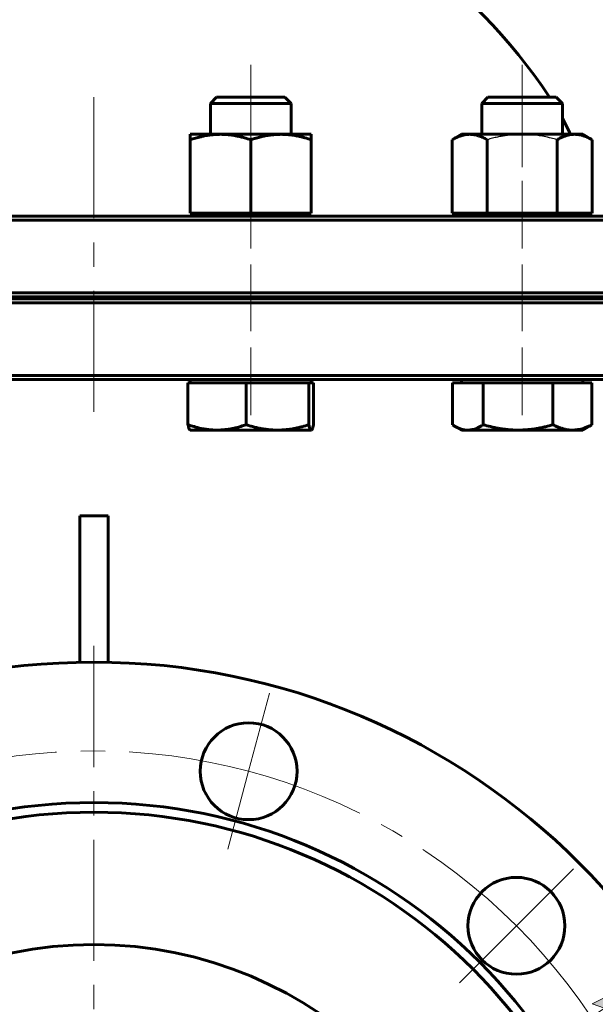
# Model space of a CAD drawing. Header units: millimetres. Extents: x 0 to 594, y -3 to 420.
# Tile 14 of 21: x 401 to 437, y 220 to 281. Entities that reach past the tile are written whole.
import ezdxf

# ---------------------------------------------------------------- set-up
doc = ezdxf.new("R2010")
doc.units = ezdxf.units.MM
for name, pattern in [('K5LT-1', [0]), ('K5LT_AXLED', [12, 7.5, -1.5, 1.5, -1.5]), ('K5LT_BASIC', [0]), ('K5LT_THIN', [0])]:
    doc.linetypes.add(name, pattern=pattern)
doc.layers.add('Системный слой', color=7, linetype='Continuous')
doc.layers.add('Системный слой (1)', color=7, linetype='Continuous', true_color=0x6c6c6c)
doc.styles.add('KDIMTEXTSTYLE', font='txt', dxfattribs={"width": 0.96, "oblique": 15, "height": 5})
doc.styles.add('KTEXTSTYLE', font='txt', dxfattribs={"width": 0.96, "height": 5})
doc.dimstyles.new('KDIMSTYLE (0.20)', dxfattribs={"dimtxt": 5, "dimasz": 1, "dimexe": 2, "dimexo": 0, "dimgap": 1, "dimtad": 1, "dimlfac": 5, "dimtxsty": 'KDIMTEXTSTYLE', "dimsah": 1, "dimcen": 0, "dimdle": 1, "dimadec": 0, "dimazin": 0, "dimtfac": 0.667, "dimtmove": 0, "dimatfit": 3, "dimfxl": 1, "dimtvp": 1, "dimtolj": 1, "dimtzin": 0, "dimarcsym": 0})

# ---------------------------------------------------------------- blocks, each defined once
blk = doc.blocks.new('U58')
at = {"layer": 'Системный слой (1)', "color": 143, "linetype": 'K5LT_BASIC', "lineweight": 60, "true_color": 0x33acca}
for start, end in [(102.83957, 146.69229), (33.30771, 77.16043)]:
    blk.add_arc((405.76, 257.469), 33.75, start, end, dxfattribs=at)
blk = doc.blocks.new('U69')
at = {"layer": 'Системный слой (1)', "color": 143, "linetype": 'K5LT_BASIC', "lineweight": 60, "true_color": 0x33acca}
for p, q in [((431.098, 276.002), (430.159, 276.002)), ((434.393, 276.002), (431.098, 276.002))]:
    blk.add_line(p, q, dxfattribs=at)
blk = doc.blocks.new('U75')
at = {"layer": 'Системный слой (1)', "color": 143, "linetype": 'K5LT_BASIC', "lineweight": 60, "true_color": 0x33acca}
for p, q in [((413.566, 276.002), (413.349, 276.002)), ((417.582, 276.002), (413.566, 276.002))]:
    blk.add_line(p, q, dxfattribs=at)
blk = doc.blocks.new('U77')
at = {"layer": 'Системный слой (1)', "color": 143, "linetype": 'K5LT_BASIC', "lineweight": 60, "true_color": 0x33acca}
for p, q in [((427.956, 255.712), (428.003, 255.681)), ((428.003, 255.681), (428.051, 255.652)), ((428.051, 255.652), (428.097, 255.625)), ((428.097, 255.625), (428.247, 255.545)), ((428.247, 255.545), (428.52, 255.436)), ((428.52, 255.436), (428.785, 255.383)), ((428.785, 255.383), (428.911, 255.377))]:
    blk.add_line(p, q, dxfattribs=at)
blk = doc.blocks.new('U78')
at = {"layer": 'Системный слой (1)', "color": 143, "linetype": 'K5LT_BASIC', "lineweight": 60, "true_color": 0x33acca}
for p, q in [((419.285, 255.481), (419.328, 255.62)), ((419.328, 255.62), (419.351, 255.712)), ((419.207, 255.377), (419.213, 255.378)), ((419.213, 255.378), (419.218, 255.379)), ((419.218, 255.379), (419.224, 255.382)), ((419.224, 255.382), (419.244, 255.401)), ((419.244, 255.401), (419.285, 255.481))]:
    blk.add_line(p, q, dxfattribs=at)
blk = doc.blocks.new('U84')
at = {"layer": 'Системный слой (1)', "color": 30, "linetype": 'K5LT_AXLED', "lineweight": 18, "true_color": 0xff8000}
blk.add_line((405.76, 198.502), (405.76, 243.002), dxfattribs=at)
blk = doc.blocks.new('U86')
at = {"layer": 'Системный слой (1)', "color": 30, "linetype": 'K5LT_AXLED', "lineweight": 18, "true_color": 0xff8000}
for p, q in [((415.336, 234.241), (416.63, 239.071)), ((414.042, 229.412), (415.336, 234.241)), ((431.923, 224.665), (435.458, 228.2)), ((428.387, 221.129), (431.923, 224.665))]:
    blk.add_line(p, q, dxfattribs=at)
for start, end in [(75, 105), (45, 75), (15, 45)]:
    blk.add_arc((405.76, 198.502), 37, start, end, dxfattribs=at)
blk = doc.blocks.new('D14')
at = {"layer": 'Системный слой (1)'}
for points in [[(437.335, 218.742), (441.132, 222.061), (436.606, 219.838), (437.387, 219.567)], [(370.387, 174.943), (374.913, 177.167), (374.132, 177.437), (374.184, 178.262)]]:
    blk.add_hatch(color=7, dxfattribs=at).paths.add_polyline_path(points)
at = {"layer": 'Системный слой (1)', "color": 7, "linetype": 'K5LT_THIN', "lineweight": 18, "true_color": 0xffffff}
for p, q in [((441.132, 222.061), (455.138, 231.39)), ((455.138, 231.39), (473.261, 231.39)), ((370.387, 174.943), (441.132, 222.061)), ((436.606, 219.838), (441.132, 222.061)), ((441.132, 222.061), (437.335, 218.742)), ((437.387, 219.567), (436.606, 219.838)), ((437.335, 218.742), (437.387, 219.567)), ((370.387, 174.943), (374.184, 178.262)), ((374.184, 178.262), (374.132, 177.437)), ((374.913, 177.167), (370.387, 174.943)), ((374.132, 177.437), (374.913, 177.167))]:
    blk.add_line(p, q, dxfattribs=at)
blk.add_wipeout([(457.138, 232.39), (457.138, 239.772), (470.696, 239.772), (470.696, 232.39)]).dxf.layer = 'Системный слой (1)'
at = {"layer": 'Системный слой (1)', "color": 7, "char_height": 5, "attachment_point": 1, "style": 'KTEXTSTYLE'}
for s, insert in [('\\fArial|b0|c204|p34;\\H5.0;\\W1.000;\\Q15;\\fGOST Type AU|b0|i0|c204|p34;\\Q15;\\W0.960;⌀', (457.138, 238.977)), ('\\fArial|b0|c204|p34;\\H5.0;\\W1.000;\\Q15;\\fGOST Type AU|b0|i0|c204|p34;\\Q15;\\W0.960;425', (460.445, 238.977))]:
    blk.add_mtext(s, dxfattribs=dict(at, insert=insert))
blk = doc.blocks.new('KDIMARROW_01')
at = {"layer": 'Системный слой'}
blk.add_hatch(color=0, dxfattribs=at).paths.add_polyline_path([(0, 0), (-5, 0.658), (-4.5, 0), (-5, -0.658)])
at = {"layer": 'Системный слой', "color": 0, "linetype": 'K5LT_THIN', "lineweight": 18}
for p, q in [((-4.5, 0), (-5, 0.658)), ((-5, 0.658), (0, 0)), ((0, 0), (-5, -0.658)), ((-5, -0.658), (-4.5, 0))]:
    blk.add_line(p, q, dxfattribs=at)
at = {"layer": 'Системный слой (1)', "color": 0, "linetype": 'K5LT_THIN', "lineweight": 18}
blk.add_line((210.861, 198.502), (210.661, 198.502), dxfattribs=at)
blk = doc.blocks.new('D15')
at = {"layer": 'Системный слой (1)'}
for points in [[(437.574, 202.002), (442.447, 203.303), (437.404, 203.307), (437.985, 202.719)], [(374.116, 193.697), (373.534, 194.285), (373.945, 195.002), (369.072, 193.701)]]:
    blk.add_hatch(color=7, dxfattribs=at).paths.add_polyline_path(points)
at = {"layer": 'Системный слой (1)', "color": 7, "linetype": 'K5LT_THIN', "lineweight": 18, "true_color": 0xffffff}
for p, q in [((442.447, 203.303), (460.252, 205.633)), ((460.252, 205.633), (478.64, 205.633)), ((369.072, 193.701), (442.447, 203.303)), ((437.985, 202.719), (437.404, 203.307)), ((437.404, 203.307), (442.447, 203.303)), ((442.447, 203.303), (437.574, 202.002)), ((437.574, 202.002), (437.985, 202.719)), ((369.072, 193.701), (373.945, 195.002)), ((373.945, 195.002), (373.534, 194.285)), ((373.534, 194.285), (374.116, 193.697)), ((374.116, 193.697), (369.072, 193.701))]:
    blk.add_line(p, q, dxfattribs=at)
blk.add_wipeout([(462.252, 206.633), (462.252, 214.015), (476.064, 214.015), (476.064, 206.633)]).dxf.layer = 'Системный слой (1)'
at = {"layer": 'Системный слой (1)', "color": 7, "char_height": 5, "attachment_point": 1, "style": 'KTEXTSTYLE'}
for s, insert in [('\\fArial|b0|c204|p34;\\H5.0;\\W1.000;\\Q15;\\fGOST Type AU|b0|i0|c204|p34;\\Q15;\\W0.960;⌀', (462.252, 213.221)), ('\\fArial|b0|c204|p34;\\H5.0;\\W1.000;\\Q15;\\fGOST Type AU|b0|i0|c204|p34;\\Q15;\\W0.960;370', (465.559, 213.221))]:
    blk.add_mtext(s, dxfattribs=dict(at, insert=insert))
blk = doc.blocks.new('D16')
at = {"layer": 'Системный слой (1)'}
for points in [[(393.698, 224.001), (390.867, 228.174), (392.522, 223.41), (392.886, 224.153)], [(420.652, 168.83), (418.998, 173.594), (418.634, 172.851), (417.821, 173.003)]]:
    blk.add_hatch(color=7, dxfattribs=at).paths.add_polyline_path(points)
at = {"layer": 'Системный слой (1)', "color": 7, "linetype": 'K5LT_THIN', "lineweight": 18, "true_color": 0xffffff}
for p, q in [((390.867, 228.174), (393.698, 224.001)), ((392.522, 223.41), (390.867, 228.174)), ((390.867, 228.174), (420.652, 168.83)), ((392.886, 224.153), (392.522, 223.41)), ((393.698, 224.001), (392.886, 224.153)), ((418.634, 172.851), (418.998, 173.594)), ((418.998, 173.594), (420.652, 168.83)), ((420.652, 168.83), (417.821, 173.003)), ((417.821, 173.003), (418.634, 172.851)), ((420.652, 168.83), (429.562, 151.078)), ((429.562, 151.078), (447.685, 151.078))]:
    blk.add_line(p, q, dxfattribs=at)
blk.add_wipeout([(431.562, 152.078), (431.562, 159.46), (445.12, 159.46), (445.12, 152.078)]).dxf.layer = 'Системный слой (1)'
at = {"layer": 'Системный слой (1)', "color": 7, "char_height": 5, "attachment_point": 1, "style": 'KTEXTSTYLE'}
for s, insert in [('\\fArial|b0|c204|p34;\\H5.0;\\W1.000;\\Q15;\\fGOST Type AU|b0|i0|c204|p34;\\Q15;\\W0.960;⌀', (431.562, 158.665)), ('\\fArial|b0|c204|p34;\\H5.0;\\W1.000;\\Q15;\\fGOST Type AU|b0|i0|c204|p34;\\Q15;\\W0.960;332', (434.869, 158.665))]:
    blk.add_mtext(s, dxfattribs=dict(at, insert=insert))
blk = doc.blocks.new('D17')
at = {"layer": 'Системный слой (1)'}
for points in [[(388.412, 208.476), (383.688, 210.243), (387.793, 207.314), (387.661, 208.13)], [(427.831, 186.761), (423.726, 189.69), (423.858, 188.874), (423.107, 188.528)]]:
    blk.add_hatch(color=7, dxfattribs=at).paths.add_polyline_path(points)
at = {"layer": 'Системный слой (1)', "color": 7, "linetype": 'K5LT_THIN', "lineweight": 18, "true_color": 0xffffff}
for p, q in [((358.572, 223.604), (337.273, 223.604)), ((383.688, 210.243), (358.572, 223.604)), ((383.688, 210.243), (388.412, 208.476)), ((387.793, 207.314), (383.688, 210.243)), ((427.831, 186.761), (383.688, 210.243)), ((388.412, 208.476), (387.661, 208.13)), ((387.661, 208.13), (387.793, 207.314)), ((423.858, 188.874), (423.726, 189.69)), ((423.726, 189.69), (427.831, 186.761)), ((423.107, 188.528), (423.858, 188.874)), ((427.831, 186.761), (423.107, 188.528))]:
    blk.add_line(p, q, dxfattribs=at)
blk.add_wipeout([(339.273, 224.604), (339.273, 231.986), (355.88, 231.986), (355.88, 224.604)]).dxf.layer = 'Системный слой (1)'
at = {"layer": 'Системный слой (1)', "color": 7, "insert": (339.273, 231.192), "char_height": 5, "attachment_point": 1, "style": 'KTEXTSTYLE'}
blk.add_mtext('\\fArial|b0|c204|p34;\\H5.0;\\W1.000;\\Q15;\\fGOST Type AU|b0|i0|c204|p34;\\Q15;\\W0.960;DN250', dxfattribs=at)

msp = doc.modelspace()

# ---------------------------------------------------------------- linework, layer by layer
at = {"layer": 'Системный слой (1)', "color": 30, "linetype": 'K5LT_AXLED', "lineweight": 18, "true_color": 0xff8000}
for p, q in [((415.4653, 271.6653), (415.4653, 278.002)), ((432.2761, 271.6653), (432.2761, 278.002)), ((405.7596, 256.502), (405.7596, 276.8526)), ((415.4653, 266.627), (415.4653, 270.827)), ((432.2761, 266.627), (432.2761, 270.827)), ((415.4653, 261.502), (415.4653, 265.627)), ((432.2761, 261.502), (432.2761, 265.627)), ((415.4653, 256.302), (415.4653, 260.502)), ((432.2761, 256.302), (432.2761, 260.502))]:
    msp.add_line(p, q, dxfattribs=at)
at = {"layer": 'Системный слой (1)', "color": 143, "linetype": 'K5LT_BASIC', "lineweight": 60, "true_color": 0x33acca}
for p, q in [((413.3487, 276.002), (412.9653, 275.6186)), ((417.5819, 276.002), (417.9653, 275.6186)), ((430.1595, 276.002), (429.7761, 275.6186)), ((434.3927, 276.002), (434.7761, 275.6186)), ((412.9653, 273.702), (412.9653, 275.6186)), ((412.9653, 275.6186), (413.222, 275.6186)), ((413.222, 275.6186), (417.9653, 275.6186)), ((417.9653, 273.702), (417.9653, 275.6186)), ((429.7761, 275.6186), (430.885, 275.6186)), ((429.7761, 273.702), (429.7761, 275.6186)), ((430.885, 275.6186), (434.7761, 275.6186)), ((434.7761, 273.702), (434.7761, 275.6186)), ((411.7153, 273.3671), (411.7153, 273.702)), ((411.7153, 273.702), (413.5903, 273.702)), ((411.7153, 268.827), (411.7153, 273.3671)), ((413.5903, 273.702), (417.3403, 273.702)), ((415.4653, 268.827), (415.4653, 273.3671)), ((417.3403, 273.702), (419.2153, 273.702)), ((419.2153, 273.702), (419.2153, 273.3671)), ((419.2153, 268.827), (419.2153, 273.3671)), ((428.5261, 273.702), (427.9459, 273.3671)), ((427.9459, 268.827), (427.9459, 273.3671)), ((428.5261, 273.702), (429.0285, 273.702)), ((429.0285, 273.702), (432.2761, 273.702)), ((430.111, 268.827), (430.111, 273.3671)), ((432.2761, 273.702), (435.5237, 273.702)), ((434.4411, 268.827), (434.4411, 273.3671)), ((435.5237, 273.702), (436.0261, 273.702)), ((436.0261, 273.702), (436.6062, 273.3671)), ((436.6062, 268.827), (436.6062, 273.3671)), ((448.0096, 268.627), (363.5096, 268.627)), ((411.7153, 268.827), (415.4653, 268.827)), ((411.9778, 268.627), (411.9778, 268.827)), ((415.4653, 268.827), (419.2153, 268.827)), ((418.9528, 268.627), (418.9528, 268.827)), ((427.9459, 268.827), (430.111, 268.827)), ((428.7886, 268.627), (428.7886, 268.827)), ((430.111, 268.827), (434.4411, 268.827)), ((434.4411, 268.827), (436.6062, 268.827)), ((435.7636, 268.627), (435.7636, 268.827)), ((363.2596, 268.377), (448.2596, 268.377)), ((448.2596, 263.877), (363.2596, 263.877)), ((363.5096, 263.627), (448.0096, 263.627)), ((412.9653, 263.502), (412.9653, 263.627)), ((417.9653, 263.502), (417.9653, 263.627)), ((429.7761, 263.502), (429.7761, 263.627)), ((434.7761, 263.502), (434.7761, 263.627)), ((435.7596, 263.502), (435.7596, 263.627)), ((363.2596, 263.252), (448.2596, 263.252)), ((448.0096, 263.502), (363.5096, 263.502)), ((448.2596, 258.752), (363.2596, 258.752)), ((363.5096, 258.502), (448.0096, 258.502)), ((411.5797, 258.302), (413.3787, 258.302)), ((411.5797, 258.302), (411.5797, 255.7119)), ((411.7153, 258.302), (411.7153, 258.502)), ((413.3787, 258.302), (415.1776, 258.302)), ((415.1776, 258.302), (417.1204, 258.302)), ((415.1776, 258.302), (415.1776, 255.7119)), ((417.1204, 258.302), (419.0632, 258.302)), ((419.0632, 258.302), (419.0632, 255.7119)), ((419.0632, 258.302), (419.207, 258.302)), ((419.207, 258.302), (419.3508, 258.302)), ((419.2153, 258.302), (419.2153, 258.502)), ((419.3508, 258.302), (419.3508, 255.7119)), ((427.9555, 258.302), (428.9111, 258.302)), ((427.9555, 258.302), (427.9555, 255.7119)), ((428.5261, 258.302), (428.5261, 258.502)), ((428.9111, 258.302), (429.8667, 258.302)), ((429.8667, 258.302), (432.027, 258.302)), ((429.8667, 258.302), (429.8667, 255.7119)), ((432.027, 258.302), (434.1872, 258.302)), ((434.1872, 258.302), (435.3919, 258.302)), ((434.1872, 258.302), (434.1872, 255.7119)), ((435.3919, 258.302), (436.5966, 258.302)), ((436.0261, 258.302), (436.0261, 258.502)), ((436.5966, 258.302), (436.5966, 255.7119)), ((428.5261, 255.377), (428.097, 255.6247)), ((436.0261, 255.377), (436.4552, 255.6247)), ((411.7153, 255.377), (411.707, 255.3818)), ((413.3787, 255.377), (411.7153, 255.377)), ((417.1204, 255.377), (413.3787, 255.377)), ((419.207, 255.377), (417.1204, 255.377)), ((419.2153, 255.377), (419.207, 255.377)), ((419.2153, 255.377), (419.2236, 255.3818)), ((428.9111, 255.377), (428.5261, 255.377)), ((432.027, 255.377), (428.9111, 255.377)), ((435.3919, 255.377), (432.027, 255.377)), ((436.0261, 255.377), (435.3919, 255.377)), ((404.8846, 250.0718), (406.6346, 250.0718)), ((404.8846, 250.0718), (404.8846, 240.993)), ((406.6346, 240.993), (406.6346, 250.0718))]:
    msp.add_line(p, q, dxfattribs=at)
for centre, radius in [((405.7596, 198.502), 42.5), ((415.3359, 234.2413), 3), ((405.7596, 198.502), 33.8), ((405.7596, 198.502), 33.2), ((431.9225, 224.665), 3), ((405.7596, 198.502), 25)]:
    msp.add_circle(centre, radius, dxfattribs=at)
for centre, radius, start, end in [((428.2596, 270.9895), 7.5, 21.202555, 29.672729), ((436.5096, 269.377), 0.75, 227.166572, 270)]:
    msp.add_arc(centre, radius, start, end, dxfattribs=at)
for points, knots in [([(413.5903, 273.702), (413.498, 273.702), (413.3205, 273.6969), (413.0503, 273.6747), (412.8141, 273.6427), (412.5844, 273.6018), (412.3459, 273.5506), (412.0525, 273.4742), (411.8306, 273.4055), (411.7153, 273.3671)], [0, 0, 0, 0, 1.5318766, 2.9653804, 4.5173337, 5.4459308, 6.7131211, 8.3397831, 10, 10, 10, 10]), ([(415.4653, 273.3671), (415.3303, 273.4121), (415.1195, 273.4764), (414.875, 273.5396), (414.693, 273.5814), (414.5352, 273.6131), (414.3679, 273.6416), (414.1756, 273.6686), (413.9493, 273.6911), (413.7425, 273.7008), (413.6229, 273.702), (413.5903, 273.702)], [0, 0, 0, 0, 2.3311342, 3.7642683, 4.5608588, 5.7974786, 6.8183116, 7.8482642, 9.6128391, 11.3493504, 12, 12, 12, 12]), ([(417.3403, 273.702), (417.248, 273.702), (417.0705, 273.6969), (416.8003, 273.6747), (416.5641, 273.6427), (416.3344, 273.6018), (416.0959, 273.5506), (415.8025, 273.4742), (415.5806, 273.4055), (415.4653, 273.3671)], [0, 0, 0, 0, 1.5318766, 2.9653804, 4.5173337, 5.4459308, 6.7131211, 8.3397831, 10, 10, 10, 10]), ([(419.2153, 273.3671), (419.0803, 273.4121), (418.8695, 273.4764), (418.625, 273.5396), (418.443, 273.5814), (418.2852, 273.6131), (418.1179, 273.6416), (417.9256, 273.6686), (417.6993, 273.6911), (417.4925, 273.7008), (417.3729, 273.702), (417.3403, 273.702)], [0, 0, 0, 0, 2.3311342, 3.7642683, 4.5608588, 5.7974786, 6.8183116, 7.8482642, 9.6128391, 11.3493504, 12, 12, 12, 12]), ([(429.0285, 273.702), (428.9752, 273.702), (428.8727, 273.6969), (428.7167, 273.6747), (428.5694, 273.6401), (428.4137, 273.5907), (428.2506, 273.5257), (428.0901, 273.4478), (427.986, 273.3902), (427.9459, 273.3671)], [0, 0, 0, 0, 1.5318766, 2.9653804, 4.5173337, 5.7591882, 7.3597892, 9.0006567, 10, 10, 10, 10]), ([(430.111, 273.3671), (430.024, 273.4173), (429.8912, 273.4868), (429.7364, 273.5539), (429.6402, 273.5902), (429.5601, 273.6172), (429.4774, 273.6416), (429.3664, 273.6686), (429.2358, 273.6911), (429.1163, 273.7008), (429.0473, 273.702), (429.0285, 273.702)], [0, 0, 0, 0, 2.6025946, 4.1246254, 5.0352998, 5.7974786, 6.8183116, 7.8482642, 9.6128391, 11.3493504, 12, 12, 12, 12]), ([(435.5237, 273.702), (435.4704, 273.702), (435.3679, 273.6969), (435.2119, 273.6747), (435.0646, 273.6401), (434.9088, 273.5907), (434.7458, 273.5257), (434.5853, 273.4478), (434.4812, 273.3902), (434.4411, 273.3671)], [0, 0, 0, 0, 1.5318766, 2.9653804, 4.5173337, 5.7591882, 7.3597892, 9.0006567, 10, 10, 10, 10]), ([(436.6062, 273.3671), (436.5192, 273.4173), (436.3864, 273.4868), (436.2315, 273.5539), (436.1354, 273.5902), (436.0553, 273.6172), (435.9726, 273.6416), (435.8616, 273.6686), (435.731, 273.6911), (435.6115, 273.7008), (435.5425, 273.702), (435.5237, 273.702)], [0, 0, 0, 0, 2.6025946, 4.1246254, 5.0352998, 5.7974786, 6.8183116, 7.8482642, 9.6128391, 11.3493504, 12, 12, 12, 12]), ([(411.707, 255.3818), (411.7002, 255.3857), (411.6867, 255.3983), (411.665, 255.4332), (411.6423, 255.4864), (411.6163, 255.5659), (411.5954, 255.6449), (411.5823, 255.7007), (411.5797, 255.7119)], [0, 0, 0, 0, 1.5098446, 3.02053, 4.7922296, 6.4615616, 8.5065642, 9, 9, 9, 9]), ([(411.5797, 255.7119), (411.7093, 255.6669), (411.9114, 255.6025), (412.1461, 255.5393), (412.3207, 255.4976), (412.4721, 255.4659), (412.6326, 255.4374), (412.8171, 255.4104), (413.0342, 255.3879), (413.2327, 255.3782), (413.3474, 255.377), (413.3787, 255.377)], [0, 0, 0, 0, 2.3311342, 3.7642683, 4.5608588, 5.7974786, 6.8183116, 7.8482642, 9.6128391, 11.3493504, 12, 12, 12, 12]), ([(413.3787, 255.377), (413.4672, 255.377), (413.6375, 255.382), (413.8968, 255.4043), (414.1234, 255.4363), (414.3437, 255.4772), (414.5726, 255.5284), (414.8541, 255.6048), (415.067, 255.6735), (415.1776, 255.7119)], [0, 0, 0, 0, 1.5318766, 2.9653804, 4.5173337, 5.4459308, 6.7131211, 8.3397831, 10, 10, 10, 10]), ([(415.1776, 255.7119), (415.3175, 255.6669), (415.5359, 255.6025), (415.7892, 255.5393), (415.9779, 255.4976), (416.1413, 255.4659), (416.3147, 255.4374), (416.514, 255.4104), (416.7484, 255.3879), (416.9627, 255.3782), (417.0866, 255.377), (417.1204, 255.377)], [0, 0, 0, 0, 2.3311342, 3.7642683, 4.5608588, 5.7974786, 6.8183116, 7.8482642, 9.6128391, 11.3493504, 12, 12, 12, 12]), ([(417.1204, 255.377), (417.216, 255.377), (417.3999, 255.382), (417.6799, 255.4043), (417.9246, 255.4363), (418.1626, 255.4772), (418.3885, 255.524), (418.6915, 255.5986), (418.9201, 255.6659), (419.0632, 255.7119)], [0, 0, 0, 0, 1.5318766, 2.9653804, 4.5173337, 5.4459308, 6.7131211, 8.0117263, 10, 10, 10, 10]), ([(419.0632, 255.7119), (419.0747, 255.6617), (419.0924, 255.5922), (419.1129, 255.5251), (419.1257, 255.4888), (419.1364, 255.4618), (419.1473, 255.4374), (419.1621, 255.4104), (419.1795, 255.3879), (419.1953, 255.3782), (419.2045, 255.377), (419.207, 255.377)], [0, 0, 0, 0, 2.6025946, 4.1246254, 5.0352998, 5.7974786, 6.8183116, 7.8482642, 9.6128391, 11.3493504, 12, 12, 12, 12]), ([(428.9111, 255.377), (428.9581, 255.377), (429.0486, 255.382), (429.1863, 255.4043), (429.3163, 255.4389), (429.4538, 255.4883), (429.5977, 255.5533), (429.7394, 255.6312), (429.8313, 255.6888), (429.8667, 255.7119)], [0, 0, 0, 0, 1.5318766, 2.9653804, 4.5173337, 5.7591882, 7.3597892, 9.0006567, 10, 10, 10, 10]), ([(429.8667, 255.7119), (430.0222, 255.6669), (430.265, 255.6025), (430.5468, 255.5393), (430.7565, 255.4976), (430.9382, 255.4659), (431.131, 255.4374), (431.3526, 255.4104), (431.6133, 255.3879), (431.8516, 255.3782), (431.9893, 255.377), (432.027, 255.377)], [0, 0, 0, 0, 2.3311342, 3.7642683, 4.5608588, 5.7974786, 6.8183116, 7.8482642, 9.6128391, 11.3493504, 12, 12, 12, 12]), ([(432.027, 255.377), (432.1332, 255.377), (432.3378, 255.382), (432.6491, 255.4043), (432.9212, 255.4363), (433.1858, 255.4772), (433.4371, 255.524), (433.774, 255.5986), (434.0282, 255.6659), (434.1872, 255.7119)], [0, 0, 0, 0, 1.5318766, 2.9653804, 4.5173337, 5.4459308, 6.7131211, 8.0117263, 10, 10, 10, 10]), ([(434.1872, 255.7119), (434.2841, 255.6617), (434.4318, 255.5922), (434.6042, 255.5251), (434.7112, 255.4888), (434.8003, 255.4618), (434.8923, 255.4374), (435.0159, 255.4104), (435.1612, 255.3879), (435.2942, 255.3782), (435.371, 255.377), (435.3919, 255.377)], [0, 0, 0, 0, 2.6025946, 4.1246254, 5.0352998, 5.7974786, 6.8183116, 7.8482642, 9.6128391, 11.3493504, 12, 12, 12, 12]), ([(435.3919, 255.377), (435.4512, 255.377), (435.5653, 255.382), (435.7389, 255.4043), (435.9028, 255.4389), (436.0761, 255.4883), (436.2576, 255.5533), (436.4362, 255.6312), (436.552, 255.6888), (436.5966, 255.7119)], [0, 0, 0, 0, 1.5318766, 2.9653804, 4.5173337, 5.7591882, 7.3597892, 9.0006567, 10, 10, 10, 10])]:
    msp.add_open_spline(points, degree=3, knots=knots, dxfattribs=at)
at = {"layer": 'Системный слой (1)', "color": 7, "linetype": 'K5LT-1'}
for points, knots in [([(432.2761, 273.702), (432.255, 273.702), (432.2131, 273.7018), (432.1509, 273.7009), (432.089, 273.6994), (432.0063, 273.6966), (431.9027, 273.6917), (431.737, 273.6807), (431.5293, 273.661), (431.2769, 273.628), (431.0198, 273.5852), (430.7424, 273.5296), (430.4419, 273.4588), (430.2231, 273.3994), (430.111, 273.3671)], [0.87856458, 0.87856458, 0.87856458, 0.87856458, 0.90488943, 0.93121427, 0.95753912, 0.98386397, 1.03651367, 1.08916336, 1.19446275, 1.29976215, 1.40573414, 1.51170614, 1.63441765, 1.75712916, 1.75712916, 1.75712916, 1.75712916]), ([(434.4411, 273.3671), (434.316, 273.4032), (434.0436, 273.4766), (433.6456, 273.5658), (433.2847, 273.6276), (432.9782, 273.6661), (432.7676, 273.6844), (432.6074, 273.6939), (432.5156, 273.6978), (432.442, 273.7), (432.387, 273.7011), (432.3318, 273.7018), (432.2947, 273.702), (432.2761, 273.702)], [0, 0, 0, 0, 0.13693375, 0.30643696, 0.47115426, 0.58142943, 0.69170461, 0.7384196, 0.78513459, 0.80849209, 0.83184959, 0.85520708, 0.87856458, 0.87856458, 0.87856458, 0.87856458])]:
    msp.add_open_spline(points, degree=3, knots=knots, dxfattribs=at)
at = {"layer": 'Системный слой (1)', "color": 143, "linetype": 'K5LT_BASIC', "lineweight": 60, "true_color": 0x33acca}
msp.add_open_spline([(436.5966, 255.7119), (436.5484, 255.6804), (436.5013, 255.6513), (436.4551, 255.6247)], degree=3, dxfattribs=at)

# ---------------------------------------------------------------- block references
at = {"layer": 'Системный слой (1)'}
for name in ['U58', 'U75', 'U69', 'U78', 'U77', 'U84', 'U86']:
    msp.add_blockref(name, (0, 0), dxfattribs=at)

# ---------------------------------------------------------------- next in the draw order: dimensions: what is measured, and where the dimension line sits
at = {"layer": 'Системный слой (1)', "color": 7}
dim = msp.add_diameter_dim_2p(p1=(228.8974, 80.7054), p2=(582.6217, 316.2986), dimstyle='KDIMSTYLE (0.20)', override={"dimtih": 1, "dimtoh": 1, "dimpost": '\\fGOST Type AU|b0|c204|p34;\\H5.0;\\W0.960;\\Q15;<>', "dimblk1": 'KDIMARROW_01', "dimblk2": 'KDIMARROW_01', "dimclrt": 7, "dimtol": 1, "dimtp": 0, "dimtm": 0, "dimtdec": 5, "dimtmove": 1, "dimatfit": 2, "dimtolj": 1}, dxfattribs=at)
dim.commit()
dim.dimension.update_dxf_attribs({"geometry": 'D14', "text_midpoint": (457.1377, 231.3896), "dimtype": 163})

# ---------------------------------------------------------------- next in the draw order: dimensions: what is measured, and where the dimension line sits
dim = msp.add_diameter_dim_2p(p1=(222.3236, 174.497), p2=(589.1955, 222.507), dimstyle='KDIMSTYLE (0.20)', override={"dimtih": 1, "dimtoh": 1, "dimpost": '\\fGOST Type AU|b0|c204|p34;\\H5.0;\\W0.960;\\Q15;<>', "dimblk1": 'KDIMARROW_01', "dimblk2": 'KDIMARROW_01', "dimclrt": 7, "dimtol": 1, "dimtp": 0, "dimtm": 0, "dimtdec": 5, "dimtmove": 1, "dimatfit": 2, "dimtolj": 1}, dxfattribs=at)
dim.commit()
dim.dimension.update_dxf_attribs({"geometry": 'D15', "text_midpoint": (462.2519, 205.6331), "dimtype": 163})

# ---------------------------------------------------------------- next in the draw order: dimensions: what is measured, and where the dimension line sits
dim = msp.add_diameter_dim_2p(p1=(331.297, 346.8642), p2=(480.2221, 50.1398), dimstyle='KDIMSTYLE (0.20)', override={"dimtih": 1, "dimtoh": 1, "dimpost": '\\fGOST Type AU|b0|c204|p34;\\H5.0;\\W0.960;\\Q15;<>', "dimblk1": 'KDIMARROW_01', "dimblk2": 'KDIMARROW_01', "dimclrt": 7, "dimtol": 1, "dimtp": 0, "dimtm": 0, "dimtdec": 5, "dimtmove": 1, "dimatfit": 2, "dimtolj": 1}, dxfattribs=at)
dim.commit()
dim.dimension.update_dxf_attribs({"geometry": 'D16', "text_midpoint": (431.5617, 151.0777), "dimtype": 163})

# ---------------------------------------------------------------- next in the draw order: dimensions: what is measured, and where the dimension line sits
dim = msp.add_diameter_dim_2p(p1=(516.1164, 139.7962), p2=(295.4028, 257.2079), dimstyle='KDIMSTYLE (0.20)', override={"dimtih": 1, "dimtoh": 1, "dimpost": '\\fGOST Type AU|b0|c204|p34;\\H5.0;\\W0.960;\\Q15;<>', "dimblk1": 'KDIMARROW_01', "dimblk2": 'KDIMARROW_01', "dimclrt": 7, "dimtol": 1, "dimtp": 0, "dimtm": 0, "dimtdec": 5, "dimtmove": 1, "dimatfit": 2, "dimtolj": 1}, dxfattribs=at)
dim.commit()
dim.dimension.update_dxf_attribs({"geometry": 'D17', "text_midpoint": (356.5716, 223.6043), "dimtype": 163})

doc.saveas('drawing.dxf')
